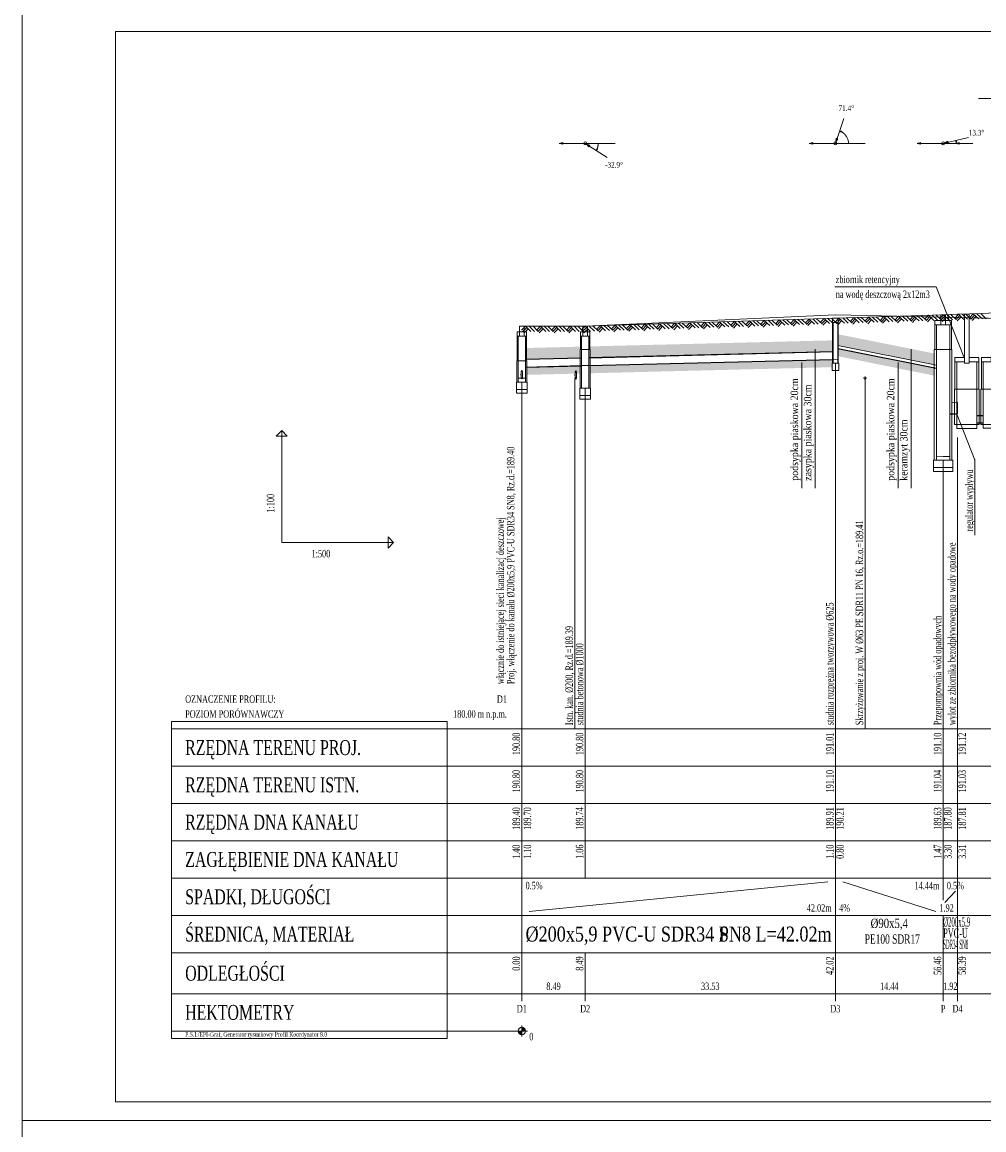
# Model space of a CAD drawing. Header units: metres. Extents: x 179 to 4242, y -694 to 805.
# Tile 3 of 25: x 496 to 754, y -304 to -8. Entities that reach past the tile are written whole.
import ezdxf
from ezdxf.enums import TextEntityAlignment as Align

# ---------------------------------------------------------------- set-up
doc = ezdxf.new("R2010")
doc.units = ezdxf.units.M
doc.header["$LTSCALE"] = 2
for name, color, linetype, lineweight in [('Liczby', 7, 'Continuous', 0), ('Linie_odn', 7, 'Continuous', 0), ('Linie_opisowe', 7, 'Continuous', 0), ('Linie_tabeli', 7, 'Continuous', 0), ('Odcinki', 7, 'Continuous', 20), ('Odcinki_5', 7, 'Continuous', 20), ('Opis_PZ', 7, 'Continuous', 0), ('Opis_skrz', 1, 'Continuous', 0), ('Opis_uzbr_n', 7, 'Continuous', 0), ('Opis_wl', 7, 'Continuous', 0), ('Osie', 7, 'Continuous', 0), ('Podsypki', 7, 'Continuous', 0), ('Teksty', 7, 'Continuous', 0), ('Teren_istn', 3, 'Continuous', 0), ('Teren_proj', 7, 'Continuous', 0), ('Uzbr_nadz', 7, 'Continuous', 0), ('Uzbr_podz', 7, 'Continuous', 0), ('warstwa_nr_0', 8, 'Continuous', 0), ('Wezly', 7, 'Continuous', 0), ('Wezly_2', 7, 'Continuous', 0), ('Wymiary', 7, 'Continuous', 0)]:
    doc.layers.add(name, color=color, linetype=linetype, lineweight=lineweight)
doc.styles.add('Garamond', font='GARA.TTF')
doc.styles.get("Standard").update_dxf_attribs({"font": 'GARA.TTF', "width": 0.8})

msp = doc.modelspace()

# ---------------------------------------------------------------- hatches: boundary and pattern name
at = {"layer": 'Podsypki'}
h = msp.add_hatch(dxfattribs=at)
h.set_pattern_fill('SCREED', color=256, scale=0.3, style=0)
h.set_pattern_definition([(0, (756.2987, 3.1), (15.24, 3.81), [-1.905, 0, -5.715, 0]), (0, (756.2987, 3.2905), (15.24, 3.81), [-0.762, 0, -2.667, 0, -1.3716, 0, -5.715, 0]), (0, (756.2987, 3.481), (15.24, 3.81), [-0.381, 0, -1.905, 0, -1.905, 0, -4.191, 0, -1.3716, 0]), (0, (756.2987, 3.6715), (15.24, 3.81), [-1.3716, 0, -6.096, 0]), (0, (756.2987, 3.862), (15.24, 3.81), [-4.572, 0, -4.572, 0]), (0, (756.2987, 4.0525), (15.24, 3.81), [-6.477, 0]), (0, (756.2987, 4.243), (15.24, 3.81), [-1.905, 0, -8.382, 0]), (0, (756.2987, 4.4335), (15.24, 3.81), [-2.667, 0, -1.524, 0]), (0, (756.2987, 4.624), (15.24, 3.81), [-3.81, 0]), (0, (756.2987, 5.005), (15.24, 3.81), [-0.5334, 0, -5.715, 0, -3.429, 0]), (0, (756.2987, 5.1955), (15.24, 3.81), [-0.762, 0, -0.0762, 0, -1.905, 0]), (0, (756.2987, 5.386), (15.24, 3.81), [-0.381, 0, -4.953, 0, -5.715, 0]), (0, (756.2987, 5.5765), (15.24, 3.81), [-3.81, 0]), (0, (756.2987, 5.767), (15.24, 3.81), [-1.905, 0, -8.001, 0]), (0, (756.2987, 6.148), (15.24, 3.81), [-9.144, 0]), (0, (756.2987, 6.3385), (15.24, 3.81), [-1.905, 0, -0.1524, 0, -2.667, 0]), (0, (756.2987, 6.529), (15.24, 3.81), [-0.5334, 0, -3.81, 0, -1.524, 0, -2.667, 0, -3.048, 0]), (0, (756.2987, 6.7195), (15.24, 3.81), [-1.143, 0, -1.524, 0, -3.81, 0, -0.1524, 0, -1.905, 0]), (0, (756.2987, 6.91), (15.24, 3.81), [-3.81, 0])])
h.paths.add_polyline_path([(631.539, -97.867), (645.885, -97.508), (645.885, -94.508), (631.539, -94.867)])
edge = h.paths.add_edge_path()
edge.add_line((645.885, -99.708), (631.539, -100.067))
edge.add_line((631.539, -100.067), (631.539, -102.067))
edge.add_line((631.539, -102.067), (631.659, -102.067))
edge.add_line((631.659, -102.067), (644.471, -101.741))
edge.add_ellipse((644.679, -102.1), major_axis=(0, 1.1), ratio=0.2, start_angle=-70.3853, end_angle=70.96793, ccw=False)
edge.add_line((644.886, -101.731), (645.765, -101.708))
edge.add_line((645.765, -101.708), (645.765, -100.575))
edge.add_line((645.765, -100.575), (645.885, -100.575))
edge.add_line((645.885, -100.575), (645.885, -99.708))
h.paths.add_polyline_path([(713.438, -98.019), (648.525, -99.642), (648.525, -100.575), (648.645, -100.575), (648.645, -101.642), (713.363, -100.019), (713.363, -98.915), (713.363, -98.899), (713.438, -98.899)])
h.paths.add_polyline_path([(648.525, -97.442), (713.438, -95.82), (713.438, -92.82), (648.525, -94.442)])
h.paths.add_polyline_path([(740.767, -100.241), (715.088, -95.105), (715.088, -97.105), (715.163, -97.105), (740.551, -102.241), (740.767, -102.241)])
h.paths.add_polyline_path([(715.088, -94.205), (740.767, -99.341), (740.767, -96.341), (715.088, -91.205)])
h = msp.add_hatch(dxfattribs=at)
h.set_pattern_fill('SCREED', color=256, scale=0.3, style=0)
h.paths.add_polyline_path([(697.781, -92.05), (697.981, -92.05), (697.981, -91.528), (697.279, -91.598), (697.279, -93.15), (697.781, -93.099)])

# ---------------------------------------------------------------- linework, layer by layer
at = {"layer": 'Liczby'}
for p, q in [((628.719, -278), (631.719, -278)), ((629.221, -278.07), (631.216, -277.93)), ((629.228, -278.139), (631.209, -277.861)), ((629.241, -278.208), (631.197, -277.792)), ((629.257, -278.276), (631.18, -277.724)), ((629.279, -278.342), (631.158, -277.658)), ((629.305, -278.407), (631.132, -277.593)), ((629.336, -278.469), (631.102, -277.531)), ((629.371, -278.53), (631.067, -277.47)), ((629.41, -278.588), (631.028, -277.412)), ((629.453, -278.643), (630.985, -277.357)), ((629.499, -278.695), (630.938, -277.305)), ((629.55, -278.743), (630.888, -277.257)), ((629.603, -278.788), (630.834, -277.212)), ((629.66, -278.829), (630.778, -277.171)), ((629.719, -278.866), (630.719, -277.134)), ((629.78, -278.899), (630.657, -277.101)), ((629.844, -278.927), (630.593, -277.073)), ((629.91, -278.951), (630.528, -277.049)), ((629.977, -278.97), (630.461, -277.03)), ((630.045, -278.985), (630.392, -277.015)), ((630.114, -278.995), (630.323, -277.005)), ((630.184, -278.999), (630.254, -277.001)), ((630.219, -276.5), (630.219, -279.5))]:
    msp.add_line(p, q, dxfattribs=at)
msp.add_circle((630.219, -278), 1, dxfattribs=at)
at = {"layer": 'Linie_opisowe'}
msp.add_line((722.21, -102.902), (722.21, -197), dxfattribs=at)
msp.add_lwpolyline([(644.679, -103.1), (644.679, -103.1), (644.405, -103.1), (644.405, -197)], dxfattribs=at)
at = {"layer": 'Linie_tabeli'}
for p, q in [((565.867, -147), (565.867, -117)), ((565.867, -147), (595.867, -147)), ((536.299, -197), (630.219, -197)), ((630.219, -197), (933.551, -197)), ((630.219, -197), (630.219, -207)), ((630.219, -197), (630.219, -268)), ((647.205, -197), (647.205, -207)), ((714.263, -197), (714.263, -207)), ((743.143, -197), (743.143, -207)), ((743.143, -197), (743.143, -207)), ((746.99, -197), (746.99, -207)), ((536.299, -207), (630.219, -207)), ((630.219, -207), (933.551, -207)), ((630.219, -207), (630.219, -237)), ((647.205, -207), (647.205, -237)), ((714.263, -207), (714.263, -237)), ((743.143, -207), (743.143, -242.9)), ((746.99, -207), (746.99, -237)), ((536.299, -217), (630.219, -217)), ((630.219, -217), (933.551, -217)), ((536.299, -227), (630.219, -227)), ((630.219, -227), (933.551, -227)), ((536.299, -237), (630.219, -237)), ((630.219, -237), (933.551, -237)), ((630.219, -237), (630.219, -247)), ((714.263, -237), (714.263, -247)), ((746.99, -237), (746.99, -257)), ((632.219, -246), (712.263, -238)), ((716.263, -238), (741.143, -246)), ((743.643, -243.5), (746.49, -240.5)), ((536.299, -247), (630.219, -247)), ((630.219, -247), (933.551, -247)), ((714.263, -247), (714.263, -257)), ((743.143, -247), (743.143, -257)), ((536.299, -257), (630.219, -257)), ((630.219, -257), (933.551, -257)), ((630.219, -257), (630.219, -270)), ((647.205, -257), (647.205, -270)), ((714.263, -257), (714.263, -270)), ((743.143, -257), (743.143, -270)), ((746.99, -257), (746.99, -270)), ((536.299, -268), (630.219, -268)), ((630.219, -268), (933.551, -268)), ((536.299, -278), (630.219, -278))]:
    msp.add_line(p, q, dxfattribs=at)
for points in [[(521.299, -297), (1571.787, -297), (1571.787, -10), (521.299, -10)], [(565.867, -117), (567.367, -118.5), (564.367, -118.5)], [(595.867, -147), (594.367, -148.5), (594.367, -145.5)], [(536.299, -280), (610.219, -280), (610.219, -195), (536.299, -195)]]:
    msp.add_lwpolyline(points, close=True, dxfattribs=at)
for points in [[(714.263, -197), (714.263, -98.915)], [(630.219, -197), (630.219, -104)], [(647.205, -197), (647.205, -105.6)], [(746.99, -197), (746.99, -118.899)], [(743.143, -197), (743.143, -124.95)]]:
    msp.add_lwpolyline(points, dxfattribs=at)
msp.add_lwpolyline([(751.617, -145.088), (751.617, -124.843, 0.1375989), (751.559, -124.635), (746.79, -112.616)], format="xyb", dxfattribs=at)
at = {"layer": 'Odcinki'}
for points in [[(714.888, -94.206), (741.343, -99.497), (741.343, -99.456), (714.888, -94.165)], [(714.888, -95.024), (741.343, -100.315), (741.343, -100.356), (714.888, -95.065)], [(631.219, -97.975), (646.205, -97.6), (646.205, -97.5), (631.219, -97.875)], [(648.205, -97.55), (713.638, -95.915), (713.638, -95.815), (648.205, -97.45)], [(648.205, -99.55), (713.638, -97.915), (713.638, -98.014), (648.205, -99.65)], [(631.219, -99.975), (646.205, -99.6), (646.205, -99.7), (631.219, -100.075)], [(744.943, -112.663), (746.79, -112.616), (746.79, -112.516), (744.943, -112.563)]]:
    msp.add_lwpolyline(points, close=True, dxfattribs=at)
at = {"layer": 'Odcinki_5'}
for p, q in [((752.19, -112.992), (753.883, -112.992)), ((752.19, -113.072), (753.883, -113.072)), ((752.19, -114.912), (753.883, -114.912)), ((752.19, -114.992), (753.883, -114.992))]:
    msp.add_line(p, q, dxfattribs=at)
at = {"layer": 'Opis_wl'}
for major_axis in [(0, -1.1), (0, -1)]:
    msp.add_ellipse((630.219, -102), major_axis=major_axis, ratio=0.2, dxfattribs=at)
at = {"layer": 'Osie'}
for p, q in [((752.664, -28), (760.664, -28)), ((647.205, -40), (655.205, -40)), ((714.263, -40), (722.263, -40)), ((743.143, -40), (751.143, -40))]:
    msp.add_line(p, q, dxfattribs=at)
at = {"layer": 'Podsypki'}
msp.add_line((741.249, -78.46), (748.89, -97.714), dxfattribs=at)
msp.add_lwpolyline([(745.519, -112.548), (746.99, -112.511), (746.99, -109.511), (745.519, -109.548)], close=True, dxfattribs=at)
at = {"layer": 'Teksty'}
for p, q in [((714.157, -78.46), (741.249, -78.46)), ((708.818, -132.468), (708.818, -95.139)), ((734.588, -132.468), (734.588, -95.139)), ((705.28, -132.468), (705.28, -98.748)), ((731.049, -132.468), (731.049, -98.748))]:
    msp.add_line(p, q, dxfattribs=at)
at = {"layer": 'Teren_istn'}
msp.add_lwpolyline([(630.219, -89), (647.205, -89), (714.263, -86), (743.143, -86.622), (746.99, -86.705), (753.507, -86.846), (755.309, -86.885), (758.102, -86.945), (760.67, -87), (776.355, -87), (793.697, -86.864), (842.399, -86.483), (880.458, -86.186), (904.196, -86), (933.551, -86.4)], dxfattribs=at)
at = {"layer": 'Teren_proj'}
msp.add_lwpolyline([(647.205, -89), (714.263, -86.872), (743.143, -85.956), (746.99, -85.834), (753.507, -85.627), (755.309, -85.57), (758.102, -85.481), (760.67, -85.4), (776.355, -85.9), (793.697, -85.7), (829.637, -83.8), (842.399, -84), (880.458, -84.3), (904.196, -85), (933.551, -86.6)], dxfattribs=at)
at = {"layer": 'Uzbr_nadz'}
for p, q in [((739.219, -86.081), (738.192, -87.175)), ((739.219, -86.081), (740.677, -87.45)), ((740.219, -86.049), (741.677, -87.418)), ((741.219, -86.018), (742.677, -87.386)), ((743.219, -85.954), (742.192, -87.048)), ((743.219, -85.954), (744.677, -87.323)), ((744.219, -85.922), (745.677, -87.291)), ((745.219, -85.891), (746.677, -87.259)), ((747.219, -85.827), (746.192, -86.921)), ((747.219, -85.827), (748.677, -87.196)), ((748.219, -85.795), (749.677, -87.164)), ((749.219, -85.764), (750.677, -87.132)), ((751.219, -85.7), (750.192, -86.794)), ((751.583, -86.043), (750.557, -87.136)), ((751.219, -85.7), (752.677, -87.069)), ((752.219, -85.669), (753.677, -87.037)), ((753.219, -85.637), (754.677, -87.005)), ((631.219, -89), (630.158, -90.061)), ((631.219, -89), (632.633, -90.415)), ((632.219, -89), (633.633, -90.415)), ((633.219, -89), (634.633, -90.415)), ((635.219, -89), (634.158, -90.061)), ((635.219, -89), (636.633, -90.415)), ((636.219, -89), (637.633, -90.415)), ((637.219, -89), (638.633, -90.415)), ((639.219, -89), (638.158, -90.061)), ((639.219, -89), (640.633, -90.415)), ((640.219, -89), (641.633, -90.415)), ((641.219, -89), (642.633, -90.415)), ((643.219, -89), (642.158, -90.061)), ((643.219, -89), (644.633, -90.415)), ((644.219, -89), (645.633, -90.415)), ((645.219, -89), (646.633, -90.415)), ((647.219, -89), (646.159, -90.061)), ((647.219, -89), (648.634, -90.414)), ((648.219, -88.968), (649.677, -90.337)), ((649.219, -88.937), (650.677, -90.305)), ((651.219, -88.873), (650.192, -89.967)), ((651.219, -88.873), (652.677, -90.242)), ((652.219, -88.841), (653.677, -90.21)), ((653.219, -88.81), (654.677, -90.178)), ((655.219, -88.746), (654.192, -89.84)), ((655.583, -89.088), (654.557, -90.182)), ((655.219, -88.746), (656.677, -90.115)), ((656.219, -88.715), (657.677, -90.083)), ((657.219, -88.683), (658.677, -90.051)), ((659.219, -88.619), (658.192, -89.713)), ((659.583, -88.962), (658.557, -90.055)), ((659.219, -88.619), (660.677, -89.988)), ((660.219, -88.588), (661.677, -89.956)), ((661.219, -88.556), (662.677, -89.924)), ((663.219, -88.492), (662.192, -89.586)), ((663.583, -88.834), (662.557, -89.928)), ((663.219, -88.492), (664.677, -89.861)), ((664.219, -88.461), (665.677, -89.829)), ((665.219, -88.429), (666.677, -89.798)), ((667.219, -88.365), (666.192, -89.459)), ((667.583, -88.708), (666.557, -89.801)), ((667.948, -89.05), (666.921, -90.144)), ((667.219, -88.365), (668.677, -89.734)), ((668.219, -88.334), (669.677, -89.702)), ((669.219, -88.302), (670.677, -89.671)), ((671.219, -88.239), (670.192, -89.332)), ((671.583, -88.581), (670.557, -89.674)), ((671.948, -88.923), (670.921, -90.017)), ((671.219, -88.239), (672.677, -89.607)), ((672.219, -88.207), (673.677, -89.576)), ((673.219, -88.175), (674.677, -89.544)), ((675.219, -88.112), (674.192, -89.205)), ((675.583, -88.454), (674.557, -89.548)), ((675.948, -88.796), (674.921, -89.89)), ((675.219, -88.112), (676.677, -89.48)), ((676.219, -88.08), (677.677, -89.449)), ((677.219, -88.048), (678.677, -89.417)), ((679.219, -87.985), (678.192, -89.078)), ((679.583, -88.327), (678.557, -89.421)), ((679.948, -88.669), (678.921, -89.763)), ((679.219, -87.985), (680.677, -89.353)), ((680.219, -87.953), (681.677, -89.322)), ((681.219, -87.921), (682.677, -89.29)), ((683.219, -87.858), (682.192, -88.952)), ((683.583, -88.2), (682.557, -89.294)), ((683.948, -88.542), (682.921, -89.636)), ((683.219, -87.858), (684.677, -89.226)), ((684.219, -87.826), (685.677, -89.195)), ((685.219, -87.794), (686.677, -89.163)), ((687.219, -87.731), (686.192, -88.825)), ((687.583, -88.073), (686.557, -89.167)), ((687.948, -88.415), (686.921, -89.509)), ((687.219, -87.731), (688.677, -89.1)), ((688.219, -87.699), (689.677, -89.068)), ((689.219, -87.668), (690.677, -89.036)), ((691.219, -87.604), (690.192, -88.698)), ((691.583, -87.946), (690.557, -89.04)), ((691.948, -88.288), (690.921, -89.382)), ((691.219, -87.604), (692.677, -88.973)), ((692.219, -87.572), (693.677, -88.941)), ((693.219, -87.541), (694.677, -88.909)), ((695.219, -87.477), (694.192, -88.571)), ((695.583, -87.819), (694.557, -88.913)), ((695.948, -88.161), (694.921, -89.255)), ((695.219, -87.477), (696.677, -88.846)), ((696.219, -87.445), (697.677, -88.814)), ((697.219, -87.414), (698.677, -88.782)), ((699.219, -87.35), (698.192, -88.444)), ((699.583, -87.692), (698.557, -88.786)), ((699.948, -88.034), (698.921, -89.128)), ((699.219, -87.35), (700.677, -88.719)), ((700.219, -87.318), (701.677, -88.687)), ((701.219, -87.287), (702.677, -88.655)), ((703.219, -87.223), (702.192, -88.317)), ((703.583, -87.565), (702.557, -88.659)), ((703.948, -87.908), (702.921, -89.001)), ((703.219, -87.223), (704.677, -88.592)), ((704.219, -87.192), (705.677, -88.56)), ((705.219, -87.16), (706.677, -88.529)), ((707.219, -87.096), (706.192, -88.19)), ((707.583, -87.438), (706.557, -88.532)), ((707.948, -87.781), (706.921, -88.875)), ((707.219, -87.096), (708.677, -88.465)), ((708.219, -87.065), (709.677, -88.433)), ((709.219, -87.033), (710.677, -88.402)), ((711.219, -86.97), (710.192, -88.063)), ((711.583, -87.312), (710.557, -88.405)), ((711.948, -87.654), (710.921, -88.747)), ((711.219, -86.97), (712.677, -88.338)), ((712.219, -86.938), (713.677, -88.306)), ((713.219, -86.906), (714.677, -88.275)), ((715.219, -86.842), (714.192, -87.936)), ((715.583, -87.185), (714.557, -88.279)), ((715.948, -87.527), (714.921, -88.621)), ((715.219, -86.842), (716.677, -88.211)), ((716.219, -86.811), (717.677, -88.179)), ((717.219, -86.779), (718.677, -88.148)), ((719.219, -86.716), (718.192, -87.809)), ((719.583, -87.058), (718.557, -88.152)), ((719.948, -87.4), (718.921, -88.494)), ((719.219, -86.716), (720.677, -88.084)), ((720.219, -86.684), (721.677, -88.053)), ((721.219, -86.652), (722.677, -88.021)), ((723.219, -86.589), (722.192, -87.683)), ((723.583, -86.931), (722.557, -88.025)), ((723.948, -87.273), (722.921, -88.367)), ((723.219, -86.589), (724.677, -87.957)), ((724.219, -86.557), (725.677, -87.926)), ((725.219, -86.525), (726.677, -87.894)), ((727.219, -86.462), (726.192, -87.556)), ((727.583, -86.804), (726.557, -87.898)), ((727.948, -87.146), (726.921, -88.24)), ((727.219, -86.462), (728.677, -87.831)), ((728.219, -86.43), (729.677, -87.799)), ((729.219, -86.398), (730.677, -87.767)), ((731.219, -86.335), (730.192, -87.429)), ((731.583, -86.677), (730.557, -87.771)), ((731.948, -87.019), (730.921, -88.113)), ((731.219, -86.335), (732.677, -87.704)), ((732.219, -86.303), (733.677, -87.672)), ((733.219, -86.271), (734.677, -87.64)), ((735.219, -86.208), (734.192, -87.302)), ((735.583, -86.55), (734.557, -87.644)), ((735.948, -86.892), (734.921, -87.986)), ((735.219, -86.208), (736.677, -87.577)), ((736.219, -86.176), (737.677, -87.545)), ((737.219, -86.144), (738.677, -87.513)), ((739.583, -86.423), (738.557, -87.517)), ((739.948, -86.765), (738.921, -87.859)), ((743.583, -86.296), (742.557, -87.39)), ((743.948, -86.639), (742.921, -87.732)), ((747.583, -86.169), (746.557, -87.263)), ((747.948, -86.512), (746.921, -87.605)), ((751.948, -86.385), (750.921, -87.478)), ((631.572, -89.354), (630.512, -90.415)), ((631.926, -89.708), (630.865, -90.768)), ((635.572, -89.354), (634.512, -90.415)), ((635.926, -89.708), (634.865, -90.768)), ((639.572, -89.354), (638.512, -90.415)), ((639.926, -89.708), (638.865, -90.768)), ((643.572, -89.354), (642.512, -90.415)), ((643.926, -89.708), (642.865, -90.768)), ((647.572, -89.353), (646.512, -90.415)), ((647.926, -89.707), (646.866, -90.768)), ((651.583, -89.215), (650.557, -90.309)), ((651.948, -89.557), (650.921, -90.651)), ((655.948, -89.43), (654.921, -90.524)), ((659.948, -89.304), (658.921, -90.397)), ((663.948, -89.177), (662.921, -90.27))]:
    msp.add_line(p, q, dxfattribs=at)
at = {"layer": 'Uzbr_podz'}
for radius in [0.315, 0.3]:
    msp.add_circle((722.21, -102.902), radius, dxfattribs=at)
for major_axis in [(0, -1.1), (0, -1)]:
    msp.add_ellipse((644.679, -102.1), major_axis=major_axis, ratio=0.2, dxfattribs=at)
at = {"layer": 'warstwa_nr_0'}
for p, q in [((630.819, -90.5), (629.619, -90.5)), ((630.819, -91.7), (629.619, -91.7)), ((631.339, -98.3), (629.099, -98.3))]:
    msp.add_line(p, q, dxfattribs=at)
for points in [[(496.299, -302), (1576.787, -302), (1576.787, -5), (496.299, -5)], [(629.595, -90.5), (630.843, -90.5), (630.843, -89), (629.595, -89)], [(629.619, -90.5), (628.969, -90.5), (628.969, -91.7), (629.619, -91.7)], [(629.219, -98.3), (628.969, -98.3), (628.969, -91.7), (629.219, -91.7)], [(630.819, -90.5), (631.469, -90.5), (631.469, -91.7), (630.819, -91.7)], [(631.219, -98.3), (631.469, -98.3), (631.469, -91.7), (631.219, -91.7)], [(629.219, -104), (628.899, -104), (628.899, -98.3), (629.219, -98.3)], [(631.219, -104), (631.539, -104), (631.539, -98.3), (631.219, -98.3)], [(629.219, -104), (631.219, -104), (631.219, -103), (629.219, -103)], [(628.779, -106), (631.659, -106), (631.659, -104), (628.779, -104)], [(628.779, -107), (631.659, -107), (631.659, -106), (628.779, -106)], [(496.299, -599), (904.092, -599), (904.092, -302), (496.299, -302)]]:
    msp.add_lwpolyline(points, close=True, dxfattribs=at)
at = {"layer": 'Wezly'}
for p, q in [((743.743, -87.456), (742.543, -87.456)), ((743.743, -88.656), (742.543, -88.656)), ((647.805, -91.7), (646.605, -91.7)), ((648.325, -95.3), (646.085, -95.3)), ((745.063, -95.256), (741.223, -95.256)), ((746.79, -113.312), (746.79, -115.512)), ((746.79, -115.412), (746.99, -115.41)), ((746.79, -115.512), (746.99, -115.46)), ((746.99, -115.41), (747.19, -115.407)), ((746.99, -115.46), (747.19, -115.407))]:
    msp.add_line(p, q, dxfattribs=at)
for points in [[(742.519, -87.456), (743.767, -87.456), (743.767, -85.956), (742.519, -85.956)], [(646.581, -90.5), (647.829, -90.5), (647.829, -89), (646.581, -89)], [(713.481, -88.072), (715.044, -88.072), (715.044, -86.872), (713.481, -86.872)], [(713.481, -98.915), (715.044, -98.915), (715.044, -88.072), (713.481, -88.072)], [(713.638, -98.915), (714.888, -98.915), (714.888, -88.072), (713.638, -88.072)], [(742.543, -87.456), (740.893, -87.456), (740.893, -88.656), (742.543, -88.656)], [(741.343, -95.256), (740.893, -95.256), (740.893, -88.656), (741.343, -88.656)], [(743.743, -87.456), (745.393, -87.456), (745.393, -88.656), (743.743, -88.656)], [(744.943, -95.256), (745.393, -95.256), (745.393, -88.656), (744.943, -88.656)], [(646.605, -90.5), (645.955, -90.5), (645.955, -91.7), (646.605, -91.7)], [(646.205, -95.3), (645.955, -95.3), (645.955, -91.7), (646.205, -91.7)], [(647.805, -90.5), (648.455, -90.5), (648.455, -91.7), (647.805, -91.7)], [(648.205, -95.3), (648.455, -95.3), (648.455, -91.7), (648.205, -91.7)], [(646.205, -105.6), (645.885, -105.6), (645.885, -95.3), (646.205, -95.3)], [(648.205, -105.6), (648.525, -105.6), (648.525, -95.3), (648.205, -95.3)], [(714.263, -98.915), (713.638, -98.915), (713.638, -97.915), (714.263, -97.899), (714.888, -98.024), (714.888, -98.915)], [(741.343, -124.95), (740.767, -124.95), (740.767, -95.256), (741.343, -95.256)], [(744.943, -124.95), (745.519, -124.95), (745.519, -95.256), (744.943, -95.256)], [(647.205, -105.6), (646.205, -105.6), (646.205, -99.6), (647.205, -99.575), (648.205, -99.55), (648.205, -105.6)], [(713.363, -100.915), (715.163, -100.915), (715.163, -98.915), (713.363, -98.915)], [(645.765, -107.6), (648.645, -107.6), (648.645, -105.6), (645.765, -105.6)], [(645.765, -108.6), (648.645, -108.6), (648.645, -107.6), (645.765, -107.6)], [(743.143, -124.95), (741.343, -124.95), (741.343, -124.04), (743.143, -123.995), (744.943, -123.95), (744.943, -124.95)], [(740.551, -126.95), (745.735, -126.95), (745.735, -124.95), (740.551, -124.95)], [(740.551, -127.95), (745.735, -127.95), (745.735, -126.95), (740.551, -126.95)]]:
    msp.add_lwpolyline(points, close=True, dxfattribs=at)
at = {"layer": 'Wezly_2'}
for p, q in [((752.31, -105.933), (746.67, -105.933)), ((758.915, -105.902), (753.763, -105.902))]:
    msp.add_line(p, q, dxfattribs=at)
for points in [[(748.89, -98.914), (750.09, -98.914), (750.086, -85.792), (748.886, -85.792)], [(748.89, -97.414), (746.29, -97.414), (746.29, -98.614), (748.89, -98.614)], [(750.09, -97.414), (752.69, -97.414), (752.69, -98.614), (750.09, -98.614)], [(755.983, -97.383), (753.383, -97.383), (753.383, -98.583), (755.983, -98.583)], [(746.79, -105.933), (746.29, -105.933), (746.29, -98.614), (746.79, -98.614)], [(752.19, -105.933), (752.69, -105.933), (752.69, -98.614), (752.19, -98.614)], [(753.383, -105.902), (753.883, -105.902), (753.883, -98.583), (753.383, -98.583)], [(746.79, -115.412), (746.19, -115.412), (746.19, -105.933), (746.79, -105.933)], [(752.19, -115.412), (752.79, -115.412), (752.79, -105.933), (752.19, -105.933)], [(753.883, -115.381), (753.283, -115.381), (753.283, -105.902), (753.883, -105.902)], [(746.79, -116.412), (752.19, -116.412), (752.19, -115.412), (746.79, -115.412)], [(753.883, -116.381), (758.915, -116.381), (758.915, -115.381), (753.883, -115.381)]]:
    msp.add_lwpolyline(points, close=True, dxfattribs=at)
at = {"layer": 'Wymiary'}
for p, q in [((714.263, -40), (716.498, -33.367)), ((743.143, -40), (749.955, -38.386)), ((647.205, -40), (640.205, -40)), ((647.205, -40), (653.08, -43.805)), ((714.263, -40), (707.263, -40)), ((743.143, -40), (736.143, -40))]:
    msp.add_line(p, q, dxfattribs=at)
for points in [[(717.763, -40), (717.756, -39.782), (717.736, -39.565), (717.702, -39.35), (717.655, -39.137), (717.594, -38.928), (717.521, -38.722), (717.435, -38.522), (717.337, -38.327), (717.227, -38.139), (717.105, -37.958), (716.973, -37.785), (716.83, -37.621), (716.677, -37.466), (716.514, -37.32), (716.343, -37.185), (716.164, -37.061), (715.977, -36.949), (715.784, -36.848), (715.585, -36.759), (715.381, -36.683)], [(650.142, -41.903), (650.196, -41.817), (650.247, -41.731), (650.295, -41.643), (650.341, -41.553), (650.385, -41.462), (650.425, -41.37), (650.463, -41.277), (650.499, -41.183), (650.531, -41.088), (650.561, -40.992), (650.588, -40.895), (650.613, -40.798), (650.634, -40.699), (650.653, -40.6), (650.669, -40.501), (650.682, -40.401), (650.692, -40.301), (650.699, -40.201), (650.703, -40.101), (650.705, -40)], [(746.643, -40), (746.642, -39.919), (746.639, -39.837), (746.635, -39.756), (746.628, -39.675), (746.619, -39.594), (746.609, -39.513), (746.597, -39.432), (746.583, -39.352), (746.567, -39.273), (746.549, -39.193)]]:
    msp.add_lwpolyline(points, dxfattribs=at)
for points in [[(715.381, -36.683), (715.797, -36.96), (715.88, -36.715)], [(640.205, -40), (641.171, -40.259), (641.171, -39.741)], [(647.54, -40.217), (648.211, -40.96), (648.492, -40.525)], [(650.142, -41.903), (650.514, -41.568), (650.296, -41.427)], [(707.263, -40), (708.229, -40.259), (708.229, -39.741)], [(714.39, -39.621), (714.944, -38.788), (714.454, -38.623)], [(736.143, -40), (737.109, -40.259), (737.109, -39.741)], [(743.532, -39.908), (744.532, -39.937), (744.413, -39.433)], [(746.507, -40), (747.473, -40.259), (747.473, -39.741)], [(746.549, -39.193), (746.534, -39.693), (746.786, -39.633)]]:
    msp.add_lwpolyline(points, close=True, dxfattribs=at)
for centre in [(647.205, -40), (714.263, -40), (743.143, -40)]:
    msp.add_circle(centre, 0.4, dxfattribs=at)

# ---------------------------------------------------------------- texts
at = {"layer": 'Liczby', "width": 0.8}
for s, height, p in [('71.4%%D', 1.5, (717.201, -31.282)), ('13.3%%D', 1.5, (752.095, -37.879)), ('-32.9%%D', 1.5, (654.927, -46.501)), ('8.49', 2, (638.712, -267)), ('33.53', 2, (680.734, -267)), ('14.44', 2, (728.703, -267)), ('1.92', 2, (745.067, -267)), ('D2', 2, (647.205, -273)), ('D3', 2, (714.263, -273)), ('P', 2, (743.143, -273)), ('D4', 2, (746.99, -273))]:
    msp.add_text(s, height=height, dxfattribs=at).set_placement(p, align=Align.CENTER)
msp.add_text('1:100', height=2, rotation=90, dxfattribs=at).set_placement((563.867, -139))
for s, p in [('1:500', (573.867, -151)), ('0.5%', (631.219, -240)), ('0.5%', (744.143, -240)), ('4%', (715.263, -246)), ('0', (632.219, -280.5))]:
    msp.add_text(s, height=2, dxfattribs=at).set_placement(p)
for s, p in [('190.80', (629.719, -198)), ('190.80', (646.705, -198)), ('191.01', (713.763, -198)), ('191.10', (742.643, -198)), ('191.10', (742.643, -198)), ('191.12', (749.24, -198)), ('190.80', (629.719, -208)), ('190.80', (646.705, -208)), ('191.10', (713.763, -208)), ('191.04', (742.643, -208)), ('191.04', (742.643, -208)), ('191.03', (749.24, -208)), ('189.40', (629.719, -218)), ('189.70', (632.719, -218)), ('189.74', (646.705, -218)), ('189.91', (713.763, -218)), ('190.21', (716.513, -218)), ('189.63', (742.643, -218)), ('187.80', (745.393, -218)), ('187.81', (749.24, -218)), ('1.40', (629.719, -228)), ('1.10', (632.719, -228)), ('1.06', (646.705, -228)), ('1.10', (713.763, -228)), ('0.80', (716.513, -228)), ('1.47', (742.643, -228)), ('3.30', (745.393, -228)), ('3.31', (749.24, -228)), ('0.00', (629.719, -258)), ('8.49', (646.705, -258)), ('42.02', (713.763, -258)), ('56.46', (742.643, -258)), ('58.39', (749.24, -258))]:
    msp.add_text(s, height=2, rotation=90, dxfattribs=at).set_placement(p, align=Align.RIGHT)
for s, p in [('14.44m', (742.143, -240)), ('42.02m', (713.263, -246)), ('1.92', (745.99, -246))]:
    msp.add_text(s, height=2, dxfattribs=at).set_placement(p, align=Align.RIGHT)
at = {"layer": 'Liczby'}
for s, height, width, p, p2 in [('Ø90x5,4', 2.5, 0.78615, (723.703, -250.387), (733.703, -250.387)), ('%%c200x5,9', 2.5, 0.499472, (743.143, -250), (750.39, -250)), ('%%c200x5,9 PVC-U SDR34 PN8 L=42.02m', 4, 0.818735, (631.219, -254), (713.263, -254)), ('%%c200x5,9 PVC-U SDR34 SN8 L=42.02m', 4, 0.822911, (631.219, -254), (713.263, -254)), ('PE100 SDR17', 2.5, 0.682053, (722.119, -254.6), (736.919, -254.6)), ('PVC-U', 2.5, 0.601899, (743.143, -253), (749.79, -253)), ('SDR34 SN8', 2.5, 0.369892, (743.143, -256), (749.89, -256))]:
    msp.add_text(s, height=height, dxfattribs=dict(at, width=width)).set_placement(p, p2, align=Align.FIT)
at = {"layer": 'Linie_odn', "width": 0.8}
for s, p in [('zbiornik retencyjny ', (714.359, -77.46)), ('na wodę deszczową 2x12m3', (714.359, -81.46))]:
    msp.add_text(s, height=2, dxfattribs=at).set_placement(p)
at = {"layer": 'Linie_odn', "style": 'Garamond'}
for s, p in [('podsypka piaskowa 20cm', (704.28, -130.468)), ('podsypka piaskowa 20cm', (730.049, -130.468)), ('zasypka piaskowa 30cm', (707.818, -130.468)), ('keramzyt 30cm', (733.588, -130.468))]:
    msp.add_text(s, height=2, rotation=90, dxfattribs=at).set_placement(p)
at = {"layer": 'Linie_tabeli', "width": 0.8}
for s, height, p in [('OZNACZENIE PROFILU:', 2, (539.995, -190)), ('POZIOM PORÓWNAWCZY', 2, (539.995, -194)), ('RZĘDNA TERENU PROJ.', 4, (539.995, -204)), ('RZĘDNA TERENU ISTN.', 4, (539.995, -214)), ('RZĘDNA DNA KANAŁU', 4, (539.995, -224)), ('ZAGŁĘBIENIE DNA KANAŁU', 4, (539.995, -234)), ('SPADKI, DŁUGOŚCI', 4, (539.995, -244)), ('ŚREDNICA, MATERIAŁ', 4, (539.995, -254)), ('ODLEGŁOŚCI', 4, (539.995, -264.5)), ('HEKTOMETRY', 4, (539.995, -275)), ('P.S.I./EPI-Graf, Generator rysunkowy Profil Koordynator 8.0', 1.2, (539.995, -279.5))]:
    msp.add_text(s, height=height, dxfattribs=at).set_placement(p)
for s, p in [('D1', (626.219, -190)), ('180.00 m n.p.m.', (626.219, -194))]:
    msp.add_text(s, height=2, dxfattribs=at).set_placement(p, align=Align.RIGHT)
at = {"layer": 'Opis_PZ', "width": 0.8}
for s, p in [('regulator wypływu ', (751.117, -144.088)), ('włącznie do istniejącej sieci kanalizacj deszczowej', (625.419, -185)), ('wylot ze zbiornika bezodpływowego na wody opadowe', (746.49, -196)), ('studnia rozprężna tworzywowa %%c625', (713.763, -196)), ('Przepompownia wód opadowych', (742.643, -196)), ('studnia betonowa %%C1000', (646.705, -196))]:
    msp.add_text(s, height=2, rotation=90, dxfattribs=at).set_placement(p)
at = {"layer": 'Opis_skrz', "width": 0.8}
msp.add_text('Skrzyżowanie z proj. W %%C63 PE SDR11 PN 16, Rz.o.=189.41', height=2, rotation=90, dxfattribs=at).set_placement((721.71, -196))
at = {"layer": 'Opis_uzbr_n', "width": 0.8}
msp.add_text('Istn. kan. %%C200, Rz.d.=189.39', height=2, rotation=90, dxfattribs=at).set_placement((643.905, -196))
at = {"layer": 'Opis_wl', "width": 0.8}
msp.add_text('Proj. włączenie do kanału %%c200x5,9 PVC-U SDR34 SN8, Rz.d.=189.40', height=2, rotation=90, dxfattribs=at).set_placement((628.219, -185))
at = {"layer": 'warstwa_nr_0', "width": 0.8}
msp.add_text('D1', height=2, dxfattribs=at).set_placement((630.219, -273), align=Align.CENTER)

doc.saveas('drawing.dxf')
